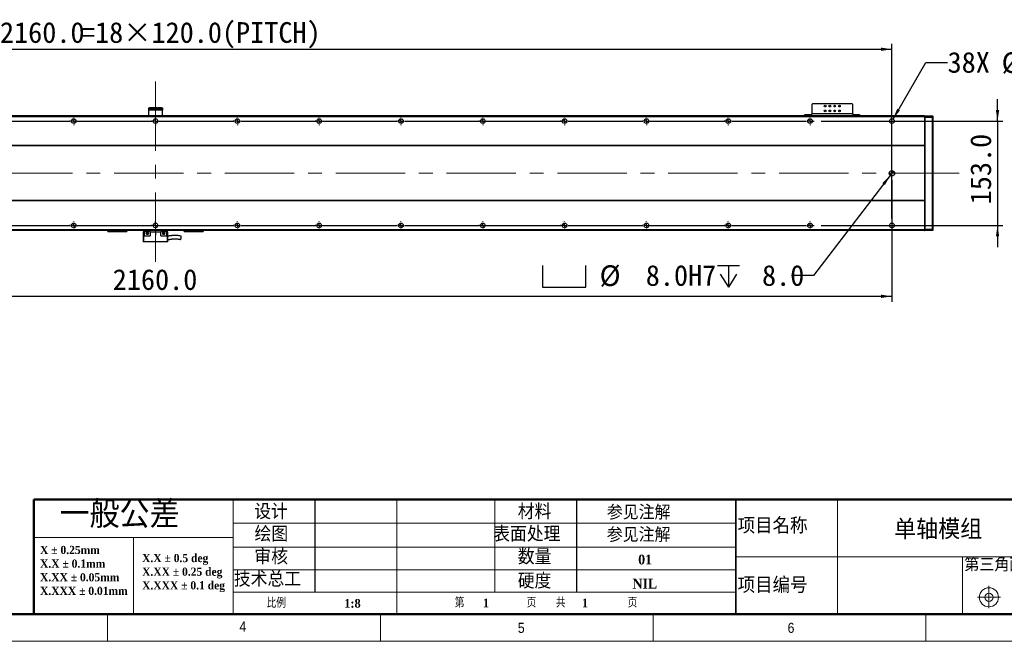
# Model space of a CAD drawing. Header units: millimetres. Extents: x 40 to 3320, y 40 to 2336.
# Tile 3 of 8: x 1151 to 2595, y 40 to 952. Entities that reach past the tile are written whole.
import ezdxf

# ---------------------------------------------------------------- set-up
doc = ezdxf.new("R2010")
doc.units = ezdxf.units.MM
doc.header["$LTSCALE"] = 8
doc.linetypes.add('CENTERX2', pattern=[20.32, 12.7, -2.54, 2.54, -2.54])
doc.layers.add('DIMNS', color=7, linetype='Continuous')
doc.styles.add('SLDTEXTSTYLE0', font='Gothic.ttf', dxfattribs={"width": 0.913})
doc.styles.add('SLDTEXTSTYLE1', font='timesbd.ttf', dxfattribs={"width": 0.933})
doc.styles.add('SLDTEXTSTYLE2', font='txt', dxfattribs={"bigfont": 'bigfont'})
doc.styles.add('SLDTEXTSTYLE3', font='txt', dxfattribs={"bigfont": 'bigfont'})
doc.styles.add('SLDTEXTSTYLE6', font='timesbd.ttf', dxfattribs={"width": 0.933, "bigfont": 'bigfont'})
doc.styles.add('SLDTEXTSTYLE7', font='txt')
doc.dimstyles.new('SLDDIMSTYLE0', dxfattribs={"dimtxt": 30.4, "dimasz": 16, "dimexe": 0, "dimexo": 0.0625, "dimgap": 7.6, "dimtad": 2, "dimdec": 1, "dimrnd": 1e-09, "dimzin": 4, "dimdsep": 46, "dimtxsty": 'SLDTEXTSTYLE7', "dimsah": 1, "dimcen": 0.09, "dimadec": 0, "dimazin": 1, "dimtfac": 1, "dimtdec": 1, "dimtmove": 0, "dimatfit": 0, "dimfxl": 0, "dimfrac": 2, "dimtolj": 1, "dimtzin": 12, "dimarcsym": 0})
doc.dimstyles.new('SLDDIMSTYLE5', dxfattribs={"dimtxt": 30.4, "dimasz": 16, "dimexe": 0, "dimexo": 0.0625, "dimgap": 7.6, "dimtad": 2, "dimdec": 1, "dimrnd": 1e-09, "dimzin": 4, "dimdsep": 46, "dimtxsty": 'SLDTEXTSTYLE7', "dimsah": 1, "dimcen": 0.09, "dimadec": 0, "dimazin": 1, "dimtfac": 1, "dimtdec": 1, "dimtofl": 0, "dimtmove": 0, "dimatfit": 3, "dimfxl": 0, "dimfrac": 2, "dimtolj": 1, "dimtzin": 12, "dimarcsym": 0})
doc.dimstyles.new('SLDDIMSTYLE6', dxfattribs={"dimtxt": 30.4, "dimasz": 16, "dimexe": 0, "dimexo": 0.0625, "dimgap": 7.6, "dimtad": 0, "dimtih": 1, "dimtoh": 1, "dimdec": 1, "dimrnd": 1e-09, "dimzin": 4, "dimdsep": 46, "dimtxsty": 'SLDTEXTSTYLE7', "dimsah": 1, "dimcen": 0, "dimadec": 0, "dimazin": 1, "dimtfac": 1, "dimtdec": 1, "dimtofl": 0, "dimtmove": 0, "dimatfit": 3, "dimfxl": 0, "dimfrac": 2, "dimtolj": 1, "dimtzin": 12, "dimarcsym": 0})
doc.dimstyles.new('SLDDIMSTYLE7', dxfattribs={"dimtxt": 30.4, "dimasz": 16, "dimexe": 0, "dimexo": 0.0625, "dimgap": 7.6, "dimtad": 0, "dimtih": 1, "dimtoh": 1, "dimdec": 1, "dimrnd": 1e-09, "dimzin": 12, "dimdsep": 46, "dimtxsty": 'SLDTEXTSTYLE7', "dimsah": 1, "dimcen": 0, "dimadec": 0, "dimazin": 3, "dimtfac": 1, "dimtdec": 1, "dimtofl": 0, "dimtmove": 0, "dimatfit": 3, "dimfxl": 0, "dimfrac": 2, "dimtolj": 1, "dimtzin": 12, "dimarcsym": 0})

# ---------------------------------------------------------------- blocks, each defined once
blk = doc.blocks.new('SW_NOTE_0')
at = {"color": 0, "linetype": 'Continuous', "lineweight": 0, "char_height": 12, "attachment_point": 1, "style": 'SLDTEXTSTYLE1'}
for s, insert in [('X.X ± 0.5 deg', (0, 15.8)), ('X.XX ± 0.25 deg', (0, -4.2)), ('X.XXX ± 0.1 deg', (0, -24.2))]:
    blk.add_mtext(s, dxfattribs=dict(at, insert=insert))
blk = doc.blocks.new('SW_NOTE_1')
at = {"color": 0, "linetype": 'Continuous', "lineweight": 0, "char_height": 12, "attachment_point": 1, "style": 'SLDTEXTSTYLE1'}
for s, insert in [('X ± 0.25mm ', (0, 15.8)), ('X.X ± 0.1mm', (0, -4.2))]:
    blk.add_mtext(s, dxfattribs=dict(at, insert=insert))
blk = doc.blocks.new('SW_NOTE_2')
at = {"color": 0, "linetype": 'Continuous', "lineweight": 0, "char_height": 12, "attachment_point": 1, "style": 'SLDTEXTSTYLE1'}
for s, insert in [('X.XX ± 0.05mm', (0, 15.8)), ('X.XXX ± 0.01mm', (0, -4.2))]:
    blk.add_mtext(s, dxfattribs=dict(at, insert=insert))
blk = doc.blocks.new('SW_SYMBOL_HOLE_SPOT')
at = {"layer": 'DIMNS', "color": 0}
for p, q in [((0, 7000), (0, 600)), ((12800, 600), (12800, 7000)), ((0, 600), (12800, 600))]:
    blk.add_line(p, q, dxfattribs=at)
blk = doc.blocks.new('SW_SYMBOL_HOLE_DEPTH')
at = {"layer": 'DIMNS', "color": 0}
for p, q in [((0, 7000), (6400, 7000)), ((3200, 7000), (3200, 600)), ((800, 4440), (3200, 600)), ((5600, 4440), (3200, 600))]:
    blk.add_line(p, q, dxfattribs=at)
blk = doc.blocks.new('_D_19')
at = {"layer": 'DIMNS'}
for p, q in [((2427.8, 723.2), (2315.1, 576.4)), ((2315.1, 576.4), (2283.1, 576.4))]:
    blk.add_line(p, q, dxfattribs=at)
blk.add_solid([(2427.8, 723.2), (2416.2, 712), (2420, 709)], dxfattribs=at)
at = {"layer": 'DIMNS', "xscale": 0.004985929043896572, "yscale": 0.004985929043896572, "zscale": 0.004985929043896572}
for name, p in [('SW_SYMBOL_HOLE_SPOT', (1917.6, 556.3)), ('SW_SYMBOL_HOLE_DEPTH', (2174.6, 556.3))]:
    blk.add_blockref(name, p, dxfattribs=at)
at = {"layer": 'DIMNS', "char_height": 30.4, "attachment_point": 1, "style": 'SLDTEXTSTYLE7'}
for s, insert in [('%%c', (2001.6, 591.4)), (' 8.0H7 ', (2048.6, 591.7)), (' 8.0', (2219.1, 591.7))]:
    blk.add_mtext(s, dxfattribs=dict(at, insert=insert))
blk = doc.blocks.new('_D_20')
at = {"layer": 'DIMNS'}
for p, q in [((270.3, 709.7), (270.3, 537.9)), ((2430.3, 716.2), (2430.3, 537.9)), ((270.3, 545.9), (2430.3, 545.9))]:
    blk.add_line(p, q, dxfattribs=at)
for points in [[(270.3, 545.9), (286.3, 543.5), (286.3, 548.3)], [(2430.3, 545.9), (2414.3, 548.3), (2414.3, 543.5)]]:
    blk.add_solid(points, dxfattribs=at)
at = {"layer": 'DIMNS', "insert": (1287.5, 585.7), "char_height": 30.4, "attachment_point": 1, "style": 'SLDTEXTSTYLE7'}
blk.add_mtext('2160.0', dxfattribs=at)
blk = doc.blocks.new('_D_21')
at = {"layer": 'DIMNS'}
for p, q in [((2585.2, 802.9), (2585.2, 834.9)), ((2326.4, 802.9), (2593.2, 802.9)), ((2585.2, 802.9), (2585.2, 649.9)), ((2326.4, 649.9), (2593.2, 649.9)), ((2585.2, 649.9), (2585.2, 617.9))]:
    blk.add_line(p, q, dxfattribs=at)
for points in [[(2585.2, 802.9), (2587.6, 818.9), (2582.8, 818.9)], [(2585.2, 649.9), (2582.8, 633.9), (2587.6, 633.9)]]:
    blk.add_solid(points, dxfattribs=at)
at = {"layer": 'DIMNS', "insert": (2545.3, 680.8), "char_height": 30.4, "attachment_point": 1, "rotation": 90, "style": 'SLDTEXTSTYLE7'}
blk.add_mtext('153.0', dxfattribs=at)
blk = doc.blocks.new('_D_22')
at = {"layer": 'DIMNS'}
for p, q in [((2432, 805.8), (2479.9, 888.9)), ((2479.9, 888.9), (2511.9, 888.9))]:
    blk.add_line(p, q, dxfattribs=at)
blk.add_solid([(2432, 805.8), (2442, 818.5), (2437.9, 820.9)], dxfattribs=at)
at = {"layer": 'DIMNS', "char_height": 30.4, "attachment_point": 1, "style": 'SLDTEXTSTYLE7'}
for s, insert in [('38X ', (2511.9, 904.2)), ('%%c', (2591.1, 903.9)), (' 6.8 THROUGH HOLE', (2638, 904.2))]:
    blk.add_mtext(s, dxfattribs=dict(at, insert=insert))
blk = doc.blocks.new('_D_23')
at = {"layer": 'DIMNS'}
for p, q in [((270.3, 660), (270.3, 916.2)), ((2430.3, 660), (2430.3, 916.2)), ((270.3, 908.2), (2430.3, 908.2))]:
    blk.add_line(p, q, dxfattribs=at)
for points in [[(270.3, 908.2), (286.3, 905.8), (286.3, 910.6)], [(2430.3, 908.2), (2414.3, 910.6), (2414.3, 905.8)]]:
    blk.add_solid(points, dxfattribs=at)
at = {"layer": 'DIMNS', "char_height": 30.4, "attachment_point": 1, "style": 'SLDTEXTSTYLE7'}
for s, insert in [('2160.0', (1122.1, 948)), ('=18×120.0(PITCH)', (1240.9, 948))]:
    blk.add_mtext(s, dxfattribs=dict(at, insert=insert))
blk = doc.blocks.new('SW_CENTERMARKSYMBOL_1')
at = {"layer": 'DIMNS', "color": 0}
for p, q in [((725.08, 0), (834.92, 0)), ((834.92, 0), (834.06, 0)), ((840, 0), (837.46, 0)), ((840, 0), (837.46, 0)), ((840, 0), (837.46, 0)), ((840, 0), (837.46, 0)), ((840, 0), (837.46, 0)), ((840, 0), (837.46, 0)), ((840, 0), (837.46, 0)), ((840, 0), (837.46, 0)), ((840, 5.08), (840, 5.94)), ((840, 0), (840, 2.54)), ((840, 0), (840, 2.54)), ((840, 0), (840, 2.54)), ((840, 0), (840, 2.54)), ((840, 0), (840, 2.54)), ((840, 0), (840, 2.54)), ((840, 0), (840, 2.54)), ((840, 0), (840, 2.54)), ((840, 0), (840, -2.54)), ((840, 0), (842.54, 0)), ((840, 0), (840, -2.54)), ((840, 0), (842.54, 0)), ((840, 0), (840, -2.54)), ((840, 0), (842.54, 0)), ((840, 0), (840, -2.54)), ((840, 0), (842.54, 0)), ((840, 0), (840, -2.54)), ((840, 0), (842.54, 0)), ((840, 0), (840, -2.54)), ((840, 0), (842.54, 0)), ((840, 0), (840, -2.54)), ((840, 0), (842.54, 0)), ((840, 0), (840, -2.54)), ((840, 0), (842.54, 0)), ((845.08, 0), (845.94, 0)), ((845.08, 0), (954.92, 0)), ((954.92, 0), (954.06, 0)), ((960, 0), (957.46, 0)), ((960, 0), (957.46, 0)), ((960, 0), (957.46, 0)), ((960, 0), (957.46, 0)), ((960, 0), (957.46, 0)), ((960, 0), (957.46, 0)), ((960, 0), (957.46, 0)), ((960, 0), (957.46, 0)), ((960, 0), (957.46, 0)), ((960, 5.08), (960, 5.94)), ((960, 0), (960, 2.54)), ((960, 0), (960, 2.54)), ((960, 0), (960, 2.54)), ((960, 0), (960, 2.54)), ((960, 0), (960, 2.54)), ((960, 0), (960, 2.54)), ((960, 0), (960, 2.54)), ((960, 0), (960, 2.54)), ((960, 0), (960, 2.54)), ((960, 0), (960, -2.54)), ((960, 0), (962.54, 0)), ((960, 0), (960, -2.54)), ((960, 0), (962.54, 0)), ((960, 0), (960, -2.54)), ((960, 0), (962.54, 0)), ((960, 0), (960, -2.54)), ((960, 0), (962.54, 0)), ((960, 0), (960, -2.54)), ((960, 0), (962.54, 0)), ((960, 0), (960, -2.54)), ((960, 0), (962.54, 0)), ((960, 0), (960, -2.54)), ((960, 0), (962.54, 0)), ((960, 0), (960, -2.54)), ((960, 0), (962.54, 0)), ((960, 0), (960, -2.54)), ((960, 0), (962.54, 0)), ((965.08, 0), (965.94, 0)), ((965.08, 0), (1074.92, 0)), ((1074.92, 0), (1074.06, 0)), ((1080, 0), (1077.46, 0)), ((1080, 0), (1077.46, 0)), ((1080, 0), (1077.46, 0)), ((1080, 0), (1077.46, 0)), ((1080, 0), (1077.46, 0)), ((1080, 0), (1077.46, 0)), ((1080, 0), (1077.46, 0)), ((1080, 0), (1077.46, 0)), ((1080, 5.08), (1080, 5.94)), ((1080, 0), (1080, 2.54)), ((1080, 0), (1080, 2.54)), ((1080, 0), (1080, 2.54)), ((1080, 0), (1080, 2.54)), ((1080, 0), (1080, 2.54)), ((1080, 0), (1080, 2.54)), ((1080, 0), (1080, 2.54)), ((1080, 0), (1080, 2.54)), ((1080, 0), (1080, -2.54)), ((1080, 0), (1082.54, 0)), ((1080, 0), (1080, -2.54)), ((1080, 0), (1082.54, 0)), ((1080, 0), (1080, -2.54)), ((1080, 0), (1082.54, 0)), ((1080, 0), (1080, -2.54)), ((1080, 0), (1082.54, 0)), ((1080, 0), (1080, -2.54)), ((1080, 0), (1082.54, 0)), ((1080, 0), (1080, -2.54)), ((1080, 0), (1082.54, 0)), ((1080, 0), (1080, -2.54)), ((1080, 0), (1082.54, 0)), ((1080, 0), (1080, -2.54)), ((1080, 0), (1082.54, 0)), ((1085.08, 0), (1085.94, 0)), ((1085.08, 0), (1194.92, 0)), ((1194.92, 0), (1194.06, 0)), ((1200, 0), (1197.46, 0)), ((1200, 0), (1197.46, 0)), ((1200, 0), (1197.46, 0)), ((1200, 0), (1197.46, 0)), ((1200, 0), (1197.46, 0)), ((1200, 0), (1197.46, 0)), ((1200, 0), (1197.46, 0)), ((1200, 5.08), (1200, 5.94)), ((1200, 0), (1200, 2.54)), ((1200, 0), (1200, 2.54)), ((1200, 0), (1200, 2.54)), ((1200, 0), (1200, 2.54)), ((1200, 0), (1200, 2.54)), ((1200, 0), (1200, 2.54)), ((1200, 0), (1200, 2.54)), ((1200, 0), (1200, -2.54)), ((1200, 0), (1202.54, 0)), ((1200, 0), (1200, -2.54)), ((1200, 0), (1202.54, 0)), ((1200, 0), (1200, -2.54)), ((1200, 0), (1202.54, 0)), ((1200, 0), (1200, -2.54)), ((1200, 0), (1202.54, 0)), ((1200, 0), (1200, -2.54)), ((1200, 0), (1202.54, 0)), ((1200, 0), (1200, -2.54)), ((1200, 0), (1202.54, 0)), ((1200, 0), (1200, -2.54)), ((1200, 0), (1202.54, 0)), ((1205.08, 0), (1205.94, 0)), ((1205.08, 0), (1314.92, 0)), ((1314.92, 0), (1314.06, 0)), ((1320, 0), (1317.46, 0)), ((1320, 0), (1317.46, 0)), ((1320, 0), (1317.46, 0)), ((1320, 0), (1317.46, 0)), ((1320, 0), (1317.46, 0)), ((1320, 0), (1317.46, 0)), ((1320, 5.08), (1320, 5.94)), ((1320, 0), (1320, 2.54)), ((1320, 0), (1320, 2.54)), ((1320, 0), (1320, 2.54)), ((1320, 0), (1320, 2.54)), ((1320, 0), (1320, 2.54)), ((1320, 0), (1320, 2.54)), ((1320, 0), (1320, -2.54)), ((1320, 0), (1322.54, 0)), ((1320, 0), (1320, -2.54)), ((1320, 0), (1322.54, 0)), ((1320, 0), (1320, -2.54)), ((1320, 0), (1322.54, 0)), ((1320, 0), (1320, -2.54)), ((1320, 0), (1322.54, 0)), ((1320, 0), (1320, -2.54)), ((1320, 0), (1322.54, 0)), ((1320, 0), (1320, -2.54)), ((1320, 0), (1322.54, 0)), ((1325.08, 0), (1325.94, 0)), ((1325.08, 0), (1434.92, 0)), ((1434.92, 0), (1434.06, 0)), ((1440, 0), (1437.46, 0)), ((1440, 0), (1437.46, 0)), ((1440, 0), (1437.46, 0)), ((1440, 0), (1437.46, 0)), ((1440, 0), (1437.46, 0)), ((1440, 5.08), (1440, 5.94)), ((1440, 0), (1440, 2.54)), ((1440, 0), (1440, 2.54)), ((1440, 0), (1440, 2.54)), ((1440, 0), (1440, 2.54)), ((1440, 0), (1440, 2.54)), ((1440, 0), (1440, -2.54)), ((1440, 0), (1442.54, 0)), ((1440, 0), (1440, -2.54)), ((1440, 0), (1442.54, 0)), ((1440, 0), (1440, -2.54)), ((1440, 0), (1442.54, 0)), ((1440, 0), (1440, -2.54)), ((1440, 0), (1442.54, 0)), ((1440, 0), (1440, -2.54)), ((1440, 0), (1442.54, 0)), ((1445.08, 0), (1445.94, 0)), ((1445.08, 0), (1554.92, 0)), ((1554.92, 0), (1554.06, 0)), ((1560, 0), (1557.46, 0)), ((1560, 0), (1557.46, 0)), ((1560, 0), (1557.46, 0)), ((1560, 0), (1557.46, 0)), ((1560, 5.08), (1560, 5.94)), ((1560, 0), (1560, 2.54)), ((1560, 0), (1560, 2.54)), ((1560, 0), (1560, 2.54)), ((1560, 0), (1560, 2.54)), ((1560, 0), (1560, -2.54)), ((1560, 0), (1562.54, 0)), ((1560, 0), (1560, -2.54)), ((1560, 0), (1562.54, 0)), ((1560, 0), (1560, -2.54)), ((1560, 0), (1562.54, 0)), ((1560, 0), (1560, -2.54)), ((1560, 0), (1562.54, 0)), ((1565.08, 0), (1565.94, 0)), ((1565.08, 0), (1674.92, 0)), ((1674.92, 0), (1674.06, 0)), ((1680, 0), (1677.46, 0)), ((1680, 0), (1677.46, 0)), ((1680, 0), (1677.46, 0)), ((1680, 5.08), (1680, 5.94)), ((1680, 0), (1680, 2.54)), ((1680, 0), (1680, 2.54)), ((1680, 0), (1680, 2.54)), ((1680, 0), (1680, -2.54)), ((1680, 0), (1682.54, 0)), ((1680, 0), (1680, -2.54)), ((1680, 0), (1682.54, 0)), ((1680, 0), (1680, -2.54)), ((1680, 0), (1682.54, 0)), ((1685.08, 0), (1685.94, 0)), ((1685.08, 0), (1794.92, 0)), ((1794.92, 0), (1794.06, 0)), ((1800, 0), (1797.46, 0)), ((1800, 0), (1797.46, 0)), ((1800, 5.08), (1800, 5.94)), ((1800, 0), (1800, 2.54)), ((1800, 0), (1800, 2.54)), ((1800, 0), (1800, -2.54)), ((1800, 0), (1802.54, 0)), ((1800, 0), (1800, -2.54)), ((1800, 0), (1802.54, 0)), ((1805.08, 0), (1805.94, 0)), ((1805.08, 0), (1914.92, 0)), ((1920, 0), (1917.46, 0)), ((1920, 5.08), (1920, 5.94)), ((1920, 0), (1920, 2.54)), ((1920, 0), (1920, -2.54)), ((1920, 0), (1922.54, 0)), ((1925.08, 0), (1925.94, 0)), ((840, -5.08), (840, -5.94)), ((960, -5.08), (960, -5.94)), ((1080, -5.08), (1080, -5.94)), ((1200, -5.08), (1200, -5.94)), ((1320, -5.08), (1320, -5.94)), ((1440, -5.08), (1440, -5.94)), ((1560, -5.08), (1560, -5.94)), ((1680, -5.08), (1680, -5.94)), ((1800, -5.08), (1800, -5.94)), ((1920, -5.08), (1920, -5.94))]:
    blk.add_line(p, q, dxfattribs=at)
blk = doc.blocks.new('SW_CENTERMARKSYMBOL_2')
at = {"layer": 'DIMNS', "color": 0}
for p, q in [((725.08, 0), (834.92, 0)), ((834.92, 0), (834.06, 0)), ((840, 0), (837.46, 0)), ((840, 0), (837.46, 0)), ((840, 0), (837.46, 0)), ((840, 0), (837.46, 0)), ((840, 0), (837.46, 0)), ((840, 0), (837.46, 0)), ((840, 0), (837.46, 0)), ((840, 0), (837.46, 0)), ((840, 5.08), (840, 5.94)), ((840, 0), (840, 2.54)), ((840, 0), (840, 2.54)), ((840, 0), (840, 2.54)), ((840, 0), (840, 2.54)), ((840, 0), (840, 2.54)), ((840, 0), (840, 2.54)), ((840, 0), (840, 2.54)), ((840, 0), (840, 2.54)), ((840, 0), (840, -2.54)), ((840, 0), (842.54, 0)), ((840, 0), (840, -2.54)), ((840, 0), (842.54, 0)), ((840, 0), (840, -2.54)), ((840, 0), (842.54, 0)), ((840, 0), (840, -2.54)), ((840, 0), (842.54, 0)), ((840, 0), (840, -2.54)), ((840, 0), (842.54, 0)), ((840, 0), (840, -2.54)), ((840, 0), (842.54, 0)), ((840, 0), (840, -2.54)), ((840, 0), (842.54, 0)), ((840, 0), (840, -2.54)), ((840, 0), (842.54, 0)), ((845.08, 0), (845.94, 0)), ((845.08, 0), (954.92, 0)), ((954.92, 0), (954.06, 0)), ((960, 0), (957.46, 0)), ((960, 0), (957.46, 0)), ((960, 0), (957.46, 0)), ((960, 0), (957.46, 0)), ((960, 0), (957.46, 0)), ((960, 0), (957.46, 0)), ((960, 0), (957.46, 0)), ((960, 0), (957.46, 0)), ((960, 0), (957.46, 0)), ((960, 5.08), (960, 5.94)), ((960, 0), (960, 2.54)), ((960, 0), (960, 2.54)), ((960, 0), (960, 2.54)), ((960, 0), (960, 2.54)), ((960, 0), (960, 2.54)), ((960, 0), (960, 2.54)), ((960, 0), (960, 2.54)), ((960, 0), (960, 2.54)), ((960, 0), (960, 2.54)), ((960, 0), (960, -2.54)), ((960, 0), (962.54, 0)), ((960, 0), (960, -2.54)), ((960, 0), (962.54, 0)), ((960, 0), (960, -2.54)), ((960, 0), (962.54, 0)), ((960, 0), (960, -2.54)), ((960, 0), (962.54, 0)), ((960, 0), (960, -2.54)), ((960, 0), (962.54, 0)), ((960, 0), (960, -2.54)), ((960, 0), (962.54, 0)), ((960, 0), (960, -2.54)), ((960, 0), (962.54, 0)), ((960, 0), (960, -2.54)), ((960, 0), (962.54, 0)), ((960, 0), (960, -2.54)), ((960, 0), (962.54, 0)), ((965.08, 0), (965.94, 0)), ((965.08, 0), (1074.92, 0)), ((1074.92, 0), (1074.06, 0)), ((1080, 0), (1077.46, 0)), ((1080, 0), (1077.46, 0)), ((1080, 0), (1077.46, 0)), ((1080, 0), (1077.46, 0)), ((1080, 0), (1077.46, 0)), ((1080, 0), (1077.46, 0)), ((1080, 0), (1077.46, 0)), ((1080, 0), (1077.46, 0)), ((1080, 5.08), (1080, 5.94)), ((1080, 0), (1080, 2.54)), ((1080, 0), (1080, 2.54)), ((1080, 0), (1080, 2.54)), ((1080, 0), (1080, 2.54)), ((1080, 0), (1080, 2.54)), ((1080, 0), (1080, 2.54)), ((1080, 0), (1080, 2.54)), ((1080, 0), (1080, 2.54)), ((1080, 0), (1080, -2.54)), ((1080, 0), (1082.54, 0)), ((1080, 0), (1080, -2.54)), ((1080, 0), (1082.54, 0)), ((1080, 0), (1080, -2.54)), ((1080, 0), (1082.54, 0)), ((1080, 0), (1080, -2.54)), ((1080, 0), (1082.54, 0)), ((1080, 0), (1080, -2.54)), ((1080, 0), (1082.54, 0)), ((1080, 0), (1080, -2.54)), ((1080, 0), (1082.54, 0)), ((1080, 0), (1080, -2.54)), ((1080, 0), (1082.54, 0)), ((1080, 0), (1080, -2.54)), ((1080, 0), (1082.54, 0)), ((1085.08, 0), (1085.94, 0)), ((1085.08, 0), (1194.92, 0)), ((1194.92, 0), (1194.06, 0)), ((1200, 0), (1197.46, 0)), ((1200, 0), (1197.46, 0)), ((1200, 0), (1197.46, 0)), ((1200, 0), (1197.46, 0)), ((1200, 0), (1197.46, 0)), ((1200, 0), (1197.46, 0)), ((1200, 0), (1197.46, 0)), ((1200, 5.08), (1200, 5.94)), ((1200, 0), (1200, 2.54)), ((1200, 0), (1200, 2.54)), ((1200, 0), (1200, 2.54)), ((1200, 0), (1200, 2.54)), ((1200, 0), (1200, 2.54)), ((1200, 0), (1200, 2.54)), ((1200, 0), (1200, 2.54)), ((1200, 0), (1200, -2.54)), ((1200, 0), (1202.54, 0)), ((1200, 0), (1200, -2.54)), ((1200, 0), (1202.54, 0)), ((1200, 0), (1200, -2.54)), ((1200, 0), (1202.54, 0)), ((1200, 0), (1200, -2.54)), ((1200, 0), (1202.54, 0)), ((1200, 0), (1200, -2.54)), ((1200, 0), (1202.54, 0)), ((1200, 0), (1200, -2.54)), ((1200, 0), (1202.54, 0)), ((1200, 0), (1200, -2.54)), ((1200, 0), (1202.54, 0)), ((1205.08, 0), (1205.94, 0)), ((1205.08, 0), (1314.92, 0)), ((1314.92, 0), (1314.06, 0)), ((1320, 0), (1317.46, 0)), ((1320, 0), (1317.46, 0)), ((1320, 0), (1317.46, 0)), ((1320, 0), (1317.46, 0)), ((1320, 0), (1317.46, 0)), ((1320, 0), (1317.46, 0)), ((1320, 5.08), (1320, 5.94)), ((1320, 0), (1320, 2.54)), ((1320, 0), (1320, 2.54)), ((1320, 0), (1320, 2.54)), ((1320, 0), (1320, 2.54)), ((1320, 0), (1320, 2.54)), ((1320, 0), (1320, 2.54)), ((1320, 0), (1320, -2.54)), ((1320, 0), (1322.54, 0)), ((1320, 0), (1320, -2.54)), ((1320, 0), (1322.54, 0)), ((1320, 0), (1320, -2.54)), ((1320, 0), (1322.54, 0)), ((1320, 0), (1320, -2.54)), ((1320, 0), (1322.54, 0)), ((1320, 0), (1320, -2.54)), ((1320, 0), (1322.54, 0)), ((1320, 0), (1320, -2.54)), ((1320, 0), (1322.54, 0)), ((1325.08, 0), (1325.94, 0)), ((1325.08, 0), (1434.92, 0)), ((1434.92, 0), (1434.06, 0)), ((1440, 0), (1437.46, 0)), ((1440, 0), (1437.46, 0)), ((1440, 0), (1437.46, 0)), ((1440, 0), (1437.46, 0)), ((1440, 0), (1437.46, 0)), ((1440, 5.08), (1440, 5.94)), ((1440, 0), (1440, 2.54)), ((1440, 0), (1440, 2.54)), ((1440, 0), (1440, 2.54)), ((1440, 0), (1440, 2.54)), ((1440, 0), (1440, 2.54)), ((1440, 0), (1440, -2.54)), ((1440, 0), (1442.54, 0)), ((1440, 0), (1440, -2.54)), ((1440, 0), (1442.54, 0)), ((1440, 0), (1440, -2.54)), ((1440, 0), (1442.54, 0)), ((1440, 0), (1440, -2.54)), ((1440, 0), (1442.54, 0)), ((1440, 0), (1440, -2.54)), ((1440, 0), (1442.54, 0)), ((1445.08, 0), (1445.94, 0)), ((1445.08, 0), (1554.92, 0)), ((1554.92, 0), (1554.06, 0)), ((1560, 0), (1557.46, 0)), ((1560, 0), (1557.46, 0)), ((1560, 0), (1557.46, 0)), ((1560, 0), (1557.46, 0)), ((1560, 5.08), (1560, 5.94)), ((1560, 0), (1560, 2.54)), ((1560, 0), (1560, 2.54)), ((1560, 0), (1560, 2.54)), ((1560, 0), (1560, 2.54)), ((1560, 0), (1560, -2.54)), ((1560, 0), (1562.54, 0)), ((1560, 0), (1560, -2.54)), ((1560, 0), (1562.54, 0)), ((1560, 0), (1560, -2.54)), ((1560, 0), (1562.54, 0)), ((1560, 0), (1560, -2.54)), ((1560, 0), (1562.54, 0)), ((1565.08, 0), (1565.94, 0)), ((1565.08, 0), (1674.92, 0)), ((1674.92, 0), (1674.06, 0)), ((1680, 0), (1677.46, 0)), ((1680, 0), (1677.46, 0)), ((1680, 0), (1677.46, 0)), ((1680, 5.08), (1680, 5.94)), ((1680, 0), (1680, 2.54)), ((1680, 0), (1680, 2.54)), ((1680, 0), (1680, 2.54)), ((1680, 0), (1680, -2.54)), ((1680, 0), (1682.54, 0)), ((1680, 0), (1680, -2.54)), ((1680, 0), (1682.54, 0)), ((1680, 0), (1680, -2.54)), ((1680, 0), (1682.54, 0)), ((1685.08, 0), (1685.94, 0)), ((1685.08, 0), (1794.92, 0)), ((1794.92, 0), (1794.06, 0)), ((1800, 0), (1797.46, 0)), ((1800, 0), (1797.46, 0)), ((1800, 5.08), (1800, 5.94)), ((1800, 0), (1800, 2.54)), ((1800, 0), (1800, 2.54)), ((1800, 0), (1800, -2.54)), ((1800, 0), (1802.54, 0)), ((1800, 0), (1800, -2.54)), ((1800, 0), (1802.54, 0)), ((1805.08, 0), (1805.94, 0)), ((1805.08, 0), (1914.92, 0)), ((1920, 0), (1917.46, 0)), ((1920, 5.08), (1920, 5.94)), ((1920, 0), (1920, 2.54)), ((1920, 0), (1920, -2.54)), ((1920, 0), (1922.54, 0)), ((1925.08, 0), (1925.94, 0)), ((840, -5.08), (840, -5.94)), ((960, -5.08), (960, -5.94)), ((1080, -5.08), (1080, -5.94)), ((1200, -5.08), (1200, -5.94)), ((1320, -5.08), (1320, -5.94)), ((1440, -5.08), (1440, -5.94)), ((1560, -5.08), (1560, -5.94)), ((1680, -5.08), (1680, -5.94)), ((1800, -5.08), (1800, -5.94)), ((1920, -5.08), (1920, -5.94))]:
    blk.add_line(p, q, dxfattribs=at)
blk = doc.blocks.new('SW_DOWELSYMBOL_4')
at = {"linetype": 'Continuous', "lineweight": 18}
h = blk.add_hatch(color=0, dxfattribs=at)
edge = h.paths.add_edge_path(flags=0)
edge.add_arc((0, 0), 4, 180, 270)
edge.add_line((0, -4), (0, 0))
edge.add_line((0, 0), (-4, 0))
h = blk.add_hatch(color=0, dxfattribs=at)
edge = h.paths.add_edge_path(flags=0)
edge.add_arc((0, 0), 4, 0, 90)
edge.add_line((0, 4), (0, 0))
edge.add_line((0, 0), (4, 0))
at = {"layer": 'DIMNS', "color": 0}
blk.add_circle((0, 0), 4, dxfattribs=at)

msp = doc.modelspace()

# ---------------------------------------------------------------- linework, layer by layer
at = {"color": 7, "linetype": 'Continuous', "lineweight": 25}
for p, q in [((2313.76, 828.15), (2312.76, 827.15)), ((2312.76, 827.15), (2312.76, 813.35)), ((2371.76, 828.15), (2313.76, 828.15)), ((2372.76, 827.15), (2371.76, 828.15)), ((2372.76, 813.35), (2372.76, 827.15)), ((2478.26, 810.35), (222.26, 810.35)), ((2478.26, 809.35), (222.26, 809.35)), ((1340.26, 820.35), (1340.26, 822.35)), ((1340.26, 822.35), (1341.26, 822.35)), ((1341.26, 820.35), (1340.26, 820.35)), ((1340.26, 818.85), (1340.26, 820.35)), ((1360.26, 818.85), (1340.26, 818.85)), ((1340.26, 810.35), (1340.26, 818.85)), ((1341.26, 822.35), (1341.26, 820.35)), ((1359.26, 822.35), (1341.26, 822.35)), ((1359.26, 820.35), (1341.26, 820.35)), ((1359.26, 820.35), (1359.26, 822.35)), ((1359.26, 822.35), (1360.26, 822.35)), ((1360.26, 820.35), (1359.26, 820.35)), ((1360.26, 822.35), (1360.26, 820.35)), ((1360.26, 820.35), (1360.26, 818.85)), ((1360.26, 810.35), (1360.26, 818.85)), ((2302.76, 810.35), (2302.76, 812.35)), ((2302.76, 812.35), (2303.76, 812.35)), ((2303.76, 812.35), (2303.76, 810.35)), ((2303.76, 812.35), (2311.76, 812.35)), ((2311.76, 812.35), (2311.76, 810.35)), ((2312.76, 812.35), (2311.76, 812.35)), ((2372.76, 813.35), (2312.76, 813.35)), ((2312.76, 810.35), (2312.76, 813.35)), ((2372.76, 813.35), (2372.76, 810.35)), ((2373.76, 812.35), (2372.76, 812.35)), ((2373.76, 812.35), (2373.76, 810.35)), ((2373.76, 812.35), (2381.76, 812.35)), ((2381.76, 810.35), (2381.76, 812.35)), ((2381.76, 812.35), (2382.76, 812.35)), ((2382.76, 812.35), (2382.76, 810.35)), ((2478.26, 810.05), (2478.56, 810.35)), ((2478.26, 810.35), (2478.26, 809.35)), ((2478.26, 809.35), (2478.26, 766.85)), ((2478.56, 810.35), (2478.56, 808.35)), ((2478.56, 810.35), (2489.96, 810.35)), ((2489.96, 808.35), (2489.96, 810.35)), ((2490.26, 810.05), (2489.96, 810.35)), ((2490.26, 810.05), (2490.26, 808.23)), ((2478.26, 808.23), (2478.56, 808.35)), ((2478.56, 808.35), (2478.56, 644.35)), ((2489.96, 808.35), (2478.56, 808.35)), ((2489.96, 644.35), (2489.96, 808.35)), ((2490.26, 808.23), (2489.96, 808.35)), ((2490.26, 808.23), (2490.26, 644.48)), ((2478.26, 766.85), (222.26, 766.85)), ((2478.26, 766.35), (222.26, 766.35)), ((2478.26, 766.85), (2478.26, 766.35)), ((2478.26, 766.35), (2478.26, 686.35)), ((2478.26, 686.35), (222.26, 686.35)), ((2478.26, 685.85), (222.26, 685.85)), ((2478.26, 686.35), (2478.26, 685.85)), ((2478.26, 685.85), (2478.26, 643.35)), ((2478.26, 643.35), (222.26, 643.35)), ((2478.26, 642.35), (222.26, 642.35)), ((1280.26, 641.15), (1280.26, 642.35)), ((1280.26, 641.15), (1280.56, 640.85)), ((1280.26, 641.15), (1281.26, 641.15)), ((1281.38, 640.85), (1280.56, 640.85)), ((1281.26, 642.35), (1281.26, 641.15)), ((1281.38, 640.85), (1281.26, 641.15)), ((1281.26, 641.15), (1307.26, 641.15)), ((1307.14, 640.85), (1281.38, 640.85)), ((1307.14, 640.85), (1307.26, 641.15)), ((1307.96, 640.85), (1307.14, 640.85)), ((1307.26, 641.15), (1307.26, 642.35)), ((1307.26, 641.15), (1308.26, 641.15)), ((1307.96, 640.85), (1308.26, 641.15)), ((1308.26, 642.35), (1308.26, 641.15)), ((1332.26, 640.45), (1332.26, 626.05)), ((1333.46, 640.45), (1332.26, 640.45)), ((1333.26, 640.45), (1333.26, 642.35)), ((1333.46, 640.45), (1333.46, 634.45)), ((1342.26, 640.45), (1333.46, 640.45)), ((1342.26, 640.45), (1350.01, 640.45)), ((1342.26, 640.45), (1342.26, 634.45)), ((1350.51, 640.45), (1350.01, 640.45)), ((1350.01, 640.45), (1350.01, 635.7)), ((1350.51, 640.45), (1358.26, 640.45)), ((1350.51, 635.7), (1350.51, 640.45)), ((1367.06, 640.45), (1358.26, 640.45)), ((1358.26, 634.45), (1358.26, 640.45)), ((1363.27, 638.5), (1363.4, 638.1)), ((1368.26, 640.45), (1367.06, 640.45)), ((1367.06, 634.45), (1367.06, 640.45)), ((1367.26, 640.45), (1367.26, 642.35)), ((1368.26, 626.05), (1368.26, 640.45)), ((1392.26, 641.15), (1392.26, 642.35)), ((1392.26, 641.15), (1392.56, 640.85)), ((1392.26, 641.15), (1393.26, 641.15)), ((1393.38, 640.85), (1392.56, 640.85)), ((1393.26, 642.35), (1393.26, 641.15)), ((1393.38, 640.85), (1393.26, 641.15)), ((1393.26, 641.15), (1419.26, 641.15)), ((1419.14, 640.85), (1393.38, 640.85)), ((1419.14, 640.85), (1419.26, 641.15)), ((1419.96, 640.85), (1419.14, 640.85)), ((1419.26, 641.15), (1419.26, 642.35)), ((1419.26, 641.15), (1420.26, 641.15)), ((1419.96, 640.85), (1420.26, 641.15)), ((1420.26, 642.35), (1420.26, 641.15)), ((2478.26, 644.48), (2478.56, 644.35)), ((2478.26, 643.35), (2478.26, 642.35)), ((2478.26, 642.65), (2478.56, 642.35)), ((2478.56, 644.35), (2478.56, 642.35)), ((2478.56, 644.35), (2489.96, 644.35)), ((2489.96, 642.35), (2478.56, 642.35)), ((2490.26, 644.48), (2489.96, 644.35)), ((2489.96, 642.35), (2489.96, 644.35)), ((2490.26, 642.65), (2489.96, 642.35)), ((2490.26, 644.48), (2490.26, 642.65)), ((1333.26, 626.05), (1332.26, 626.05)), ((1333.46, 634.45), (1333.26, 634.45)), ((1333.26, 626.05), (1333.26, 634.45)), ((1367.26, 626.05), (1333.26, 626.05)), ((1333.46, 634.45), (1342.26, 634.45)), ((1347.26, 626.05), (1347.26, 625.85)), ((1353.26, 625.85), (1347.26, 625.85)), ((1353.26, 625.85), (1353.26, 626.05)), ((1358.26, 634.45), (1367.06, 634.45)), ((1367.26, 634.45), (1367.06, 634.45)), ((1367.26, 634.45), (1367.26, 626.05)), ((1368.26, 626.05), (1367.26, 626.05))]:
    msp.add_line(p, q, dxfattribs=at)
at = {"color": 7, "linetype": 'Continuous', "lineweight": 50}
for p, q in [((1171.76, 248), (1171.76, 80)), ((1171.76, 248), (1464, 248)), ((3280, 248), (1464, 248)), ((80, 80), (3280, 80))]:
    msp.add_line(p, q, dxfattribs=at)
at = {"color": 7, "linetype": 'Continuous', "lineweight": 18}
for p, q in [((1464, 248), (1464, 220)), ((1464, 192), (1464, 248)), ((1464, 220), (1464, 248)), ((1704.34, 248), (1704.34, 80)), ((1848, 248), (1848, 112.05)), ((2350.6, 248), (2350.6, 80)), ((1464, 192), (1464, 220)), ((1464, 213.26), (2201.48, 213.26)), ((1464, 192), (1171.76, 192)), ((1317.88, 192), (1317.88, 80)), ((1464, 192), (1464, 80)), ((1464, 178.04), (2201.48, 178.04)), ((2201.48, 164), (2674.01, 164)), ((2533.82, 164), (2533.82, 80)), ((1464, 145.04), (2201.48, 145.04)), ((2572.64, 121.19), (2572.64, 88.5)), ((2201.48, 112.05), (1464, 112.05)), ((2556, 104.55), (2589.61, 104.55)), ((80, 80), (3280, 80)), ((984, 80), (3280, 80)), ((1280, 40), (1280, 80)), ((1680, 40), (1680, 80)), ((2080, 80), (2080, 40)), ((2480, 40), (2480, 80)), ((40, 40), (3320, 40))]:
    msp.add_line(p, q, dxfattribs=at)
at = {"color": 7, "linetype": 'Continuous', "lineweight": 35}
msp.add_line((2201.48, 248), (2201.48, 80), dxfattribs=at)
at = {"color": 7, "linetype": 'Continuous', "lineweight": 25}
for centre, radius in [((2332.26, 824.85), 1.25), ((2339.26, 824.85), 1.25), ((2346.26, 824.85), 1.25), ((2353.26, 824.85), 1.25), ((2332.26, 817.85), 1.25), ((2339.26, 817.85), 1.25), ((2346.26, 817.85), 1.25), ((2353.26, 817.85), 1.25), ((1230.26, 802.85), 3.4), ((1350.26, 802.85), 3.4), ((1470.26, 802.85), 3.4), ((1590.26, 802.85), 3.4), ((1710.26, 802.85), 3.4), ((1830.26, 802.85), 3.4), ((1950.26, 802.85), 3.4), ((2070.26, 802.85), 3.4), ((2190.26, 802.85), 3.4), ((2310.26, 802.85), 3.4), ((2430.26, 802.85), 3.4), ((2430.26, 726.35), 4), ((1230.26, 649.85), 3.4), ((1350.26, 649.85), 3.4), ((1470.26, 649.85), 3.4), ((1590.26, 649.85), 3.4), ((1710.26, 649.85), 3.4), ((1830.26, 649.85), 3.4), ((1950.26, 649.85), 3.4), ((2070.26, 649.85), 3.4), ((2190.26, 649.85), 3.4), ((2310.26, 649.85), 3.4), ((2430.26, 649.85), 3.4), ((1338.26, 637.95), 1.6), ((1362.26, 637.95), 1.6)]:
    msp.add_circle(centre, radius, dxfattribs=at)
at = {"color": 7, "linetype": 'Continuous', "lineweight": 18}
for radius in [14, 6]:
    msp.add_circle((2572.64, 104.55), radius, dxfattribs=at)
at = {"color": 7, "linetype": 'Continuous', "lineweight": 25}
msp.add_arc((1350.26, 635.7), 0.25, 180, 0, dxfattribs=at)
for points, knots in [([(1339.4, 638.1), (1339.42, 637.97), (1339.46, 637.71), (1339.35, 637.32), (1339.13, 636.98), (1338.79, 636.71), (1338.38, 636.56), (1337.92, 636.55), (1337.48, 636.68), (1337.25, 636.87), (1337.14, 636.95)], [0, 0, 0, 0, 0.1147393, 0.2305937, 0.3509275, 0.4758267, 0.6054529, 0.7393996, 0.8775443, 1, 1, 1, 1]), ([(1338.24, 639.25), (1338.38, 639.22), (1338.67, 639.17), (1339.02, 638.92), (1339.2, 638.67), (1339.26, 638.52), (1339.27, 638.5)], [0, 0, 0, 0, 0.3223196, 0.6432156, 0.9518441, 1, 1, 1, 1]), ([(1362.26, 639.1), (1362.14, 639.09), (1361.91, 639.07), (1361.6, 638.91), (1361.34, 638.67), (1361.17, 638.36), (1361.09, 638.02), (1361.13, 637.67), (1361.26, 637.34), (1361.49, 637.08), (1361.78, 636.89), (1362.12, 636.79), (1362.48, 636.8), (1362.81, 636.92), (1363.09, 637.13), (1363.3, 637.42), (1363.41, 637.75), (1363.4, 637.98), (1363.4, 638.1)], [0, 0, 0, 0, 0.062499, 0.1249984, 0.1874975, 0.2499974, 0.3124972, 0.3749964, 0.4374955, 0.499996, 0.5624956, 0.6249959, 0.6874962, 0.7499967, 0.8124972, 0.8749975, 0.9374992, 1, 1, 1, 1]), ([(1363.4, 638.1), (1363.42, 637.97), (1363.46, 637.71), (1363.35, 637.32), (1363.13, 636.98), (1362.79, 636.71), (1362.38, 636.56), (1361.92, 636.55), (1361.48, 636.68), (1361.25, 636.87), (1361.14, 636.95)], [0, 0, 0, 0, 0.1147393, 0.2305937, 0.3509275, 0.4758269, 0.6054529, 0.7393996, 0.8775445, 1, 1, 1, 1]), ([(1361.64, 638.9), (1361.7, 638.95), (1361.78, 639.02), (1361.88, 639.03), (1361.9, 639.03)], [0, 0, 0, 0, 0.822923, 1, 1, 1, 1]), ([(1362.24, 639.25), (1362.38, 639.22), (1362.67, 639.17), (1363.02, 638.92), (1363.2, 638.67), (1363.26, 638.52), (1363.27, 638.5)], [0, 0, 0, 0, 0.3223201, 0.643216, 0.9518438, 1, 1, 1, 1]), ([(1387.57, 634.24), (1386.6, 634.4), (1384.79, 634.69), (1382.32, 635.07), (1380.26, 635.24), (1378.41, 635.28), (1376.38, 635.2), (1374.55, 634.99), (1373.04, 634.77), (1372.03, 634.62), (1370.98, 634.47), (1369.92, 634.35), (1369, 634.28), (1368.45, 634.31), (1368.26, 634.32)], [0, 0, 0, 0, 0.1557748, 0.2907858, 0.3967691, 0.4749905, 0.5735893, 0.7047465, 0.754689, 0.8070867, 0.8612078, 0.9159544, 0.9704058, 1, 1, 1, 1]), ([(1368.26, 629.34), (1368.49, 629.33), (1369.21, 629.3), (1370.36, 629.39), (1372.04, 629.58), (1373.74, 629.85), (1375.42, 630.08), (1376.86, 630.23), (1378.55, 630.31), (1380.46, 630.25), (1382.5, 630.03), (1384.61, 629.67), (1386.15, 629.43), (1387, 629.3)], [0, 0, 0, 0, 0.0368684, 0.1125403, 0.1785182, 0.3028056, 0.3842704, 0.4445288, 0.5302874, 0.6473394, 0.7447469, 0.8603551, 1, 1, 1, 1]), ([(1387.01, 629.35), (1387.04, 629.33), (1387.14, 629.29), (1387.33, 629.56), (1387.55, 630.06), (1387.73, 630.75), (1387.87, 631.56), (1387.95, 632.4), (1387.96, 633.18), (1387.88, 633.8), (1387.75, 634.18), (1387.63, 634.21), (1387.57, 634.23)], [0, 0, 0, 0, 0.0574055, 0.163026, 0.2664663, 0.3699769, 0.4747881, 0.5815851, 0.6902322, 0.7997759, 0.9088174, 1, 1, 1, 1])]:
    msp.add_open_spline(points, degree=3, knots=knots, dxfattribs=at)
at = {"layer": 'DIMNS', "linetype": 'CENTERX2', "lineweight": 18}
for p, q in [((1350.26, 860.85), (1350.26, 591.85)), ((2529.06, 726.35), (171.46, 726.35))]:
    msp.add_line(p, q, dxfattribs=at)
at = {"layer": 'DIMNS', "color": 7}
for p, q in [((1584.2, 112.05), (1584.2, 248)), ((1967.46, 248), (1967.46, 112.05))]:
    msp.add_line(p, q, dxfattribs=at)

# ---------------------------------------------------------------- block references
at = {"color": 7, "linetype": 'Continuous', "lineweight": 0}
for name, p in [('SW_NOTE_1', (1180.87, 164.17)), ('SW_NOTE_0', (1330.56, 152.31)), ('SW_NOTE_2', (1180.87, 124.17))]:
    msp.add_blockref(name, p, dxfattribs=at)
at = {"layer": 'DIMNS'}
for name, p in [('SW_CENTERMARKSYMBOL_1', (390.26, 802.85)), ('SW_DOWELSYMBOL_4', (2430.26, 726.35)), ('SW_CENTERMARKSYMBOL_2', (390.26, 649.85))]:
    msp.add_blockref(name, p, dxfattribs=at)

# ---------------------------------------------------------------- texts
at = {"color": 7, "linetype": 'Continuous', "lineweight": 0, "attachment_point": 1}
for s, insert, char_height, style in [('一般公差', (1209.54, 246.35), 40, 'SLDTEXTSTYLE3'), ('设计', (1495.03, 241.38), 22.4, 'SLDTEXTSTYLE3'), ('材料', (1881.51, 241.38), 22.4, 'SLDTEXTSTYLE3'), ('参见注解', (2012.29, 239.65), 21.167, 'SLDTEXTSTYLE2'), ('项目名称', (2204.03, 221.22), 23.283, 'SLDTEXTSTYLE3'), ('单轴模组', (2433.52, 217.91), 25.4, 'SLDTEXTSTYLE6'), ('绘图', (1495.5, 208.53), 22.4, 'SLDTEXTSTYLE3'), ('表面处理', (1845.56, 208.53), 22.4, 'SLDTEXTSTYLE3'), ('参见注解', (2012.29, 206.8), 21.167, 'SLDTEXTSTYLE2'), ('审核', (1495.24, 175.11), 22.4, 'SLDTEXTSTYLE3'), ('数量', (1881.57, 175.11), 22.4, 'SLDTEXTSTYLE3'), ('01', (2058.17, 167.11), 14.4, 'SLDTEXTSTYLE1'), ('技术总工', (1465.17, 142.4), 22.4, 'SLDTEXTSTYLE3'), ('硬度', (1881.59, 139.72), 22.4, 'SLDTEXTSTYLE3'), ('NIL', (2049.9, 131.71), 14.4, 'SLDTEXTSTYLE1'), ('项目编号', (2204.03, 134.05), 23.283, 'SLDTEXTSTYLE3'), ('比例', (1513.26, 102.09), 12.8, 'SLDTEXTSTYLE3'), ('1:8', (1627.08, 102.08), 12.8, 'SLDTEXTSTYLE1'), ('第        页', (1789.32, 102.57), 12.8, 'SLDTEXTSTYLE3'), ('1', (1830.32, 102.56), 12.8, 'SLDTEXTSTYLE1'), ('共        页', (1937.49, 102.57), 12.8, 'SLDTEXTSTYLE3'), ('1', (1975.7, 102.56), 12.8, 'SLDTEXTSTYLE1'), ('4', (1473.33, 69.17), 14.82, 'SLDTEXTSTYLE0'), ('5', (1881.59, 67.17), 14.82, 'SLDTEXTSTYLE0'), ('6', (2277.26, 67.17), 14.82, 'SLDTEXTSTYLE0')]:
    msp.add_mtext(s, dxfattribs=dict(at, insert=insert, char_height=char_height, style=style))
at = {"layer": 'DIMNS', "color": 7, "insert": (2536.48, 162.43), "char_height": 20, "attachment_point": 1, "style": 'SLDTEXTSTYLE3'}
msp.add_mtext('第三角画法', dxfattribs=at)

# ---------------------------------------------------------------- dimensions: what is measured, and where the dimension line sits
at = {"layer": 'DIMNS'}
dim = msp.add_linear_dim(base=(2430.26, 908.15), p1=(270.26, 649.85), p2=(2430.26, 649.85), angle=0, text='<>=18×120.0(PITCH)', dimstyle='SLDDIMSTYLE5', dxfattribs=at)
dim.commit()
dim.dimension.update_dxf_attribs({"geometry": '_D_23', "text_midpoint": (1346.89, 908.15), "dimtype": 160})
for p1, p2, text, dimstyle, picture, middle in [((2428.56, 799.91), (2431.96, 805.8), '38X <> THROUGH HOLE\\P', 'SLDDIMSTYLE7', '_D_22', (2762.79, 888.9)), ((2432.7, 729.52), (2427.82, 723.18), '{\\fGDT;v}<>H7 {\\fGDT;x} 8.0\\P', 'SLDDIMSTYLE6', '_D_19', (2100.34, 576.39))]:
    dim = msp.add_diameter_dim_2p(p1=p1, p2=p2, text=text, dimstyle=dimstyle, dxfattribs=at)
    dim.commit()
    dim.dimension.update_dxf_attribs({"geometry": picture, "text_midpoint": middle, "dimtype": 163})
for base, p1, p2, angle, dimstyle, picture, middle in [((2585.23, 649.85), (2316.2, 802.85), (2316.2, 649.85), 90, 'SLDDIMSTYLE0', '_D_21', (2585.23, 729.24)), ((2430.26, 545.85), (270.26, 719.81), (2430.26, 726.35), 0, 'SLDDIMSTYLE5', '_D_20', (1346.89, 545.85))]:
    dim = msp.add_linear_dim(base=base, p1=p1, p2=p2, angle=angle, dimstyle=dimstyle, dxfattribs=at)
    dim.commit()
    dim.dimension.update_dxf_attribs({"geometry": picture, "text_midpoint": middle, "dimtype": 160})

doc.saveas('drawing.dxf')
